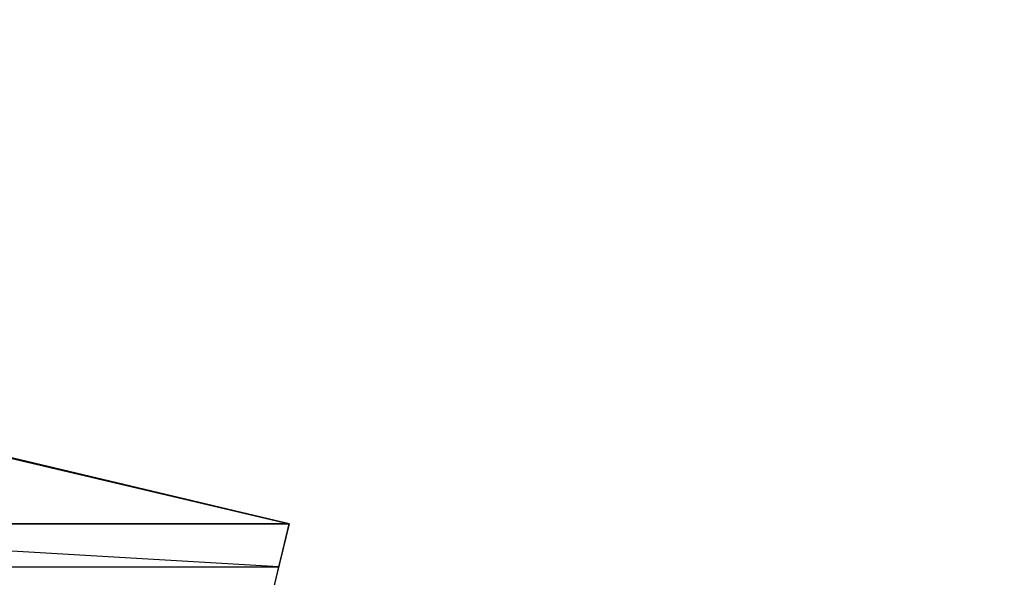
# Model space of a CAD drawing. Header units: feet. Extents: x -79 to 198, y -22 to 181.
# Tile 240 of 256: x 122.6 to 128.73, y 128.79 to 132.26. Entities that reach past the tile are written whole.
import ezdxf

# ---------------------------------------------------------------- set-up
doc = ezdxf.new("R2010")
doc.units = ezdxf.units.FT
doc.layers.add('A-LINEA', color=7, linetype='CONTINUOUS')
doc.layers.add('A-MURO-CONCRETO', color=8, linetype='CONTINUOUS')

msp = doc.modelspace()

# ---------------------------------------------------------------- linework, layer by layer
at = {"layer": 'A-LINEA'}
for points in [[(124.3067, 145.1111), (120.72, 129.9644), (124.28, 129.1244), (124.16, 128.6311), (133.8267, 126.3511), (130.9867, 114.3778), (130.3867, 111.8711), (130.04, 110.4178), (135.96, 109.0178)], [(123.9733, 127.8311), (124.28, 129.1244), (119.9067, 130.1644), (119.6, 128.8578), (123.9733, 127.8311)]]:
    msp.add_lwpolyline(points, dxfattribs=at)
at = {"layer": 'A-MURO-CONCRETO'}
for points in [[(119.9067, 130.1644), (124.28, 129.1244), (119.6533, 129.1244), (119.9067, 130.1644), (119.9067, 130.1644)], [(119.6533, 129.1244), (119.6, 128.8578), (124.2133, 128.8578), (119.6533, 129.1244)], [(119.6533, 129.1244), (124.28, 129.1244), (124.2133, 128.8578), (119.6533, 129.1244), (119.6533, 129.1244)], [(119.6, 128.8578), (124.2133, 128.8578), (123.9733, 127.8311), (119.6, 128.8578), (119.6, 128.8578)]]:
    msp.add_lwpolyline(points, dxfattribs=at)

doc.saveas('drawing.dxf')
